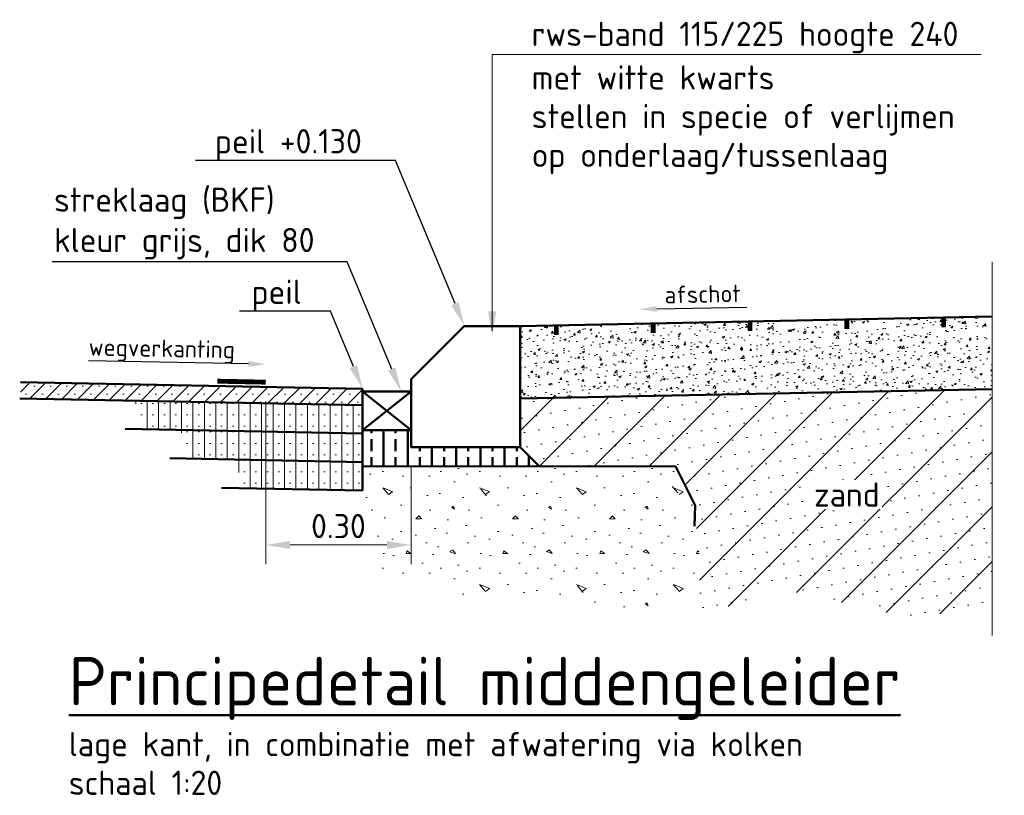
# Model space of a CAD drawing. Header units: metres. Extents: x -699 to 2316, y -1199 to 781.
# Tile 100 of 256: x -245.16 to -243.12, y -178.52 to -176.92. Entities that reach past the tile are written whole.
import ezdxf
from ezdxf import colors
from ezdxf.entities.mleader import LeaderData, LeaderLine
from ezdxf.enums import TextEntityAlignment as Align
from ezdxf.math import Vec2, Vec3

# ---------------------------------------------------------------- set-up
doc = ezdxf.new("R2010")
doc.units = ezdxf.units.M
doc.header["$PDMODE"] = 1
doc.linetypes.add('XX-AFBREEK', pattern=[7, 4, -1, 1, -1])
for name, color, linetype, lineweight in [('dp-nw-arcering', 253, 'Continuous', 18), ('N-WA-VH-VERHARDING_ASFALT-A-20', 252, 'Continuous', 18), ('N-WE-GW-GROND_ZAND_CUNETZAND-A', 7, 'Continuous', 18), ('N-WE-VH-KANTVERHARDING-GD', 210, 'Continuous', 50), ('N-WE-VH-VERHARDING_FUNDERING-A', 252, 'Continuous', 18), ('X-XX-AL-AFBREEKLIJN-G', 7, 'XX-AFBREEK', 18), ('X-XX-AL-M', 7, 'Continuous', 18), ('X-XX-AL-T18', 10, 'Continuous', 18), ('X-XX-AL-T25', 7, 'Continuous', 25), ('X-XX-AL-T50', 130, 'Continuous', 50)]:
    doc.layers.add(name, color=color, linetype=linetype, lineweight=lineweight)
doc.styles.add('NLCS-ISO', font='NLCS-ISO.ttf')
doc.styles.add('NLCS-ISO Standaard', font='NLCS-ISO.ttf')
doc.styles.add('NLCS-ISO-M20-T25', font='NLCS-ISO.ttf', dxfattribs={"height": 0.05})
doc.dimstyles.new('NLCS-M20-T25-PIJL_A_L2_H1', dxfattribs={"dimscale": 0.02, "dimtxt": 2.5, "dimasz": 2.5, "dimexe": 2, "dimexo": 2, "dimgap": 0.7, "dimtad": 1, "dimzin": 0, "dimdsep": 46, "dimtxsty": 'NLCS-ISO-M20-T25', "dimcen": 0, "dimdle": 2, "dimclrd": 256, "dimclre": 256, "dimclrt": 256, "dimadec": 1, "dimazin": 0, "dimtfac": 1, "dimtdec": 3, "dimtofl": 0, "dimtmove": 0, "dimatfit": 3, "dimfxl": 2, "dimtfillclr": 256, "dimtolj": 1, "dimtzin": 0, "dimlwd": -1, "dimlwe": -1, "dimarcsym": 0})

# ---------------------------------------------------------------- blocks, each defined once
blk = doc.blocks.new('RTW-L_ARR-v1')
at = {"color": 0, "linetype": 'ByBlock', "lineweight": 18}
blk.add_solid([(-5, 0.83), (-5, -0.83), (0, 0)], dxfattribs=at)
blk = doc.blocks.new('*D2197')
at = {"layer": 'Defpoints', "color": 0, "transparency": 16777216}
for p in [(-244.6482, -177.6656), (-244.3482, -177.7996), (-244.6482, -178.0019)]:
    blk.add_point(p, dxfattribs=at)
at = {"layer": 'X-XX-AL-M', "transparency": 16777216}
for p, q in [((-244.6482, -177.7056), (-244.6482, -178.0419)), ((-244.3482, -177.8396), (-244.3482, -178.0419)), ((-244.3982, -178.0019), (-244.5982, -178.0019))]:
    blk.add_line(p, q, dxfattribs=at)
for points in [[(-244.5982, -177.9936), (-244.5982, -178.0103), (-244.6482, -178.0019)], [(-244.3982, -177.9936), (-244.3982, -178.0103), (-244.3482, -178.0019)]]:
    blk.add_solid(points, dxfattribs=at)
at = {"layer": 'X-XX-AL-M', "transparency": 16777216, "insert": (-244.4982, -177.9629), "char_height": 0.05, "attachment_point": 5, "style": 'NLCS-ISO-M20-T25'}
blk.add_mtext('\\A1;0.30', dxfattribs=at)

msp = doc.modelspace()

# ---------------------------------------------------------------- hatches: boundary and pattern name
at = {"layer": 'dp-nw-arcering', "lineweight": 9}
h = msp.add_hatch(dxfattribs=at)
h.set_pattern_fill('MD-BETONDETAIL', color=8, scale=0.0125, angle=360, style=0, pattern_type=2)
h.set_pattern_definition([(50, (-244.12324, -177.699618), (0.0455462, -0.0039848), [0.0047625, -0.0523875]), (355, (-244.12324, -177.69962), (-0.0088107, 0.0477642), [0.00381, -0.04191]), (100.451, (-244.119443, -177.69995), (0.0367356, 0.0437792), [0.0040475, -0.0445225]), (46.184, (-244.12324, -177.68692), (0.0677698, -0.0105106), [0.0071437, -0.0785812]), (96.6356, (-244.11759, -177.687794), (0.059351, 0.0618564), [0.0060713, -0.0667838]), (351.184, (-244.12324, -177.68692), (0.059351, 0.0618563), [0.005715, -0.062865]), (21, (-244.11689, -177.690093), (0.0379037, -0.0255664), [0.0047625, -0.0523875]), (326, (-244.11689, -177.690093), (0.0154505, 0.046047), [0.00381, -0.04191]), (71.4514, (-244.11373, -177.692223), (0.0533541, 0.0204807), [0.0040475, -0.0445225]), (37.5, (-244.123239, -177.699618), (0.00077215, 0.02113876), [0, -0.041402, 0, -0.042545, 0, -0.04206875]), (7.5, (-244.123239, -177.699618), (0.0167049, 0.02504514), [0, -0.024257, 0, -0.0404495, 0, -0.01603375]), (327.5, (-244.1374, -177.699618), (0.03389765, -0.0014322), [0, -0.015875, 0, -0.04953, 0, -0.0657225]), (317.5, (-244.14375, -177.699618), (0.0370323, 0.0063566), [0, -0.0206375, 0, -0.032893, 0, -0.0466725])])
h.paths.add_polyline_path([(-243.1482, -177.5496), (-243.1482, -177.5321), (-244.1232, -177.5496), (-244.1232, -177.6996), (-243.1482, -177.6801), (-243.1482, -177.6361)])
at = {"layer": 'N-WA-VH-VERHARDING_ASFALT-A-20'}
h = msp.add_hatch(dxfattribs=at)
h.set_pattern_fill('VD-SMAB', color=256, scale=0.251999, angle=180, style=0, pattern_type=2)
h.set_pattern_definition([(225, (-40.703094, -31.0344), (0.0167053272, -0.0167053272), []), (225, (-40.7198, -31.0344), (0.0167053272, -0.0167053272), [0, -0.0236249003])])
h.paths.add_polyline_path([(-245.1551, -177.6655), (-245.1551, -177.6991), (-244.4482, -177.7132), (-244.4482, -177.6796)])
h = msp.add_hatch(dxfattribs=at)
h.set_pattern_fill('VD-STAB', color=256, scale=0.251999, angle=225, style=0, pattern_type=2)
h.set_pattern_definition([(270, (-40.703094, -31.0344), (0.0236249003, -6e-18), []), (270, (-40.714907, -31.046212), (0.0236249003, -6e-18), [0, -0.0236249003])])
h.paths.add_polyline_path([(-244.9199, -177.7038), (-244.8923, -177.7631), (-244.4482, -177.772), (-244.4482, -177.7132)])
h = msp.add_hatch(dxfattribs=at)
h.set_pattern_fill('VD-STAB', color=256, scale=0.251999, angle=225, style=0, pattern_type=2)
h.set_pattern_definition([(270, (-40.703094, -31.0932), (0.0236249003, -6e-18), []), (270, (-40.714907, -31.105012), (0.0236249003, -6e-18), [0, -0.0236249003])])
h.paths.add_polyline_path([(-244.8248, -177.7645), (-244.7973, -177.8238), (-244.4482, -177.8308), (-244.4482, -177.772)])
h = msp.add_hatch(dxfattribs=at)
h.set_pattern_fill('VD-STAB', color=256, scale=0.251999, angle=225, style=0, pattern_type=2)
h.set_pattern_definition([(270, (-40.703094, -31.152), (0.0236249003, -6e-18), []), (270, (-40.714907, -31.163813), (0.0236249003, -6e-18), [0, -0.0236249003])])
h.paths.add_polyline_path([(-244.7164, -177.8255), (-244.6889, -177.8848), (-244.4482, -177.8896), (-244.4482, -177.8308)])
at = {"layer": 'N-WE-GW-GROND_ZAND_CUNETZAND-A'}
h = msp.add_hatch(dxfattribs=at)
h.set_pattern_fill('GB-ZANDAANVULLEN', color=256, scale=0.02, style=0, pattern_type=2)
h.set_pattern_definition([(10, (-3, 0), (-0.0052094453, 0.0295442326), [0, -0.03]), (45, (-3, 0), (-0.056568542, 0.056568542), [])])
h.paths.add_polyline_path([(-243.1482, -177.8393), (-243.1482, -177.8394), (-243.1482, -177.7996), (-243.1482, -177.6996), (-243.1482, -177.6801), (-244.1232, -177.6996), (-244.1232, -177.7996), (-244.0835, -177.8394), (-243.9232, -177.8393), (-243.8022, -177.8392), (-243.7615, -177.9206), (-243.7488, -178.1457), (-243.5805, -178.094), (-243.3268, -178.1504), (-243.1482, -178.1347), (-243.1482, -178.0788), (-243.1482, -178.0612), (-243.1482, -178.1222), (-243.1482, -178.0518), (-243.1482, -177.9628), (-243.1482, -177.9206), (-243.1482, -177.84)])
at = {"layer": 'N-WE-VH-KANTVERHARDING-GD'}
h = msp.add_hatch(dxfattribs=at)
h.set_pattern_fill('ANSI33', color=256, scale=0.2, angle=45, style=0)
h.set_pattern_definition([(90, (-245.055114, -178.43317), (-0.05, 7e-18), []), (90, (-245.030114, -178.40817), (-0.05, 7e-18), [0.025, -0.0125])])
h.paths.add_polyline_path([(-244.1232, -177.7996), (-244.3482, -177.7996), (-244.3482, -177.7646), (-244.4482, -177.7646), (-244.4482, -177.7896), (-244.4482, -177.8397), (-244.3482, -177.8396), (-244.0835, -177.8394)])
at = {"layer": 'N-WE-VH-VERHARDING_FUNDERING-A'}
h = msp.add_hatch(dxfattribs=at)
h.set_pattern_fill('AVH-FUNDERING_GRANULAAT', color=256, scale=0.02, style=0, pattern_type=2)
h.set_pattern_definition([(0, (-243.91065, -177.86003), (0, 0.2), [0, -0.2]), (0, (-243.90865, -177.93003), (0, 0.2), [0, -0.2]), (0, (-243.90265, -177.82203), (0, 0.2), [0, -0.2]), (338.199, (-244.006653, -177.88403), (0.6, -0.2), [0.02154, -1.055492]), (216.87, (-243.986653, -177.89203), (0.6, 0.4), [0.01, -0.99]), (130.6013, (-243.994653, -177.89803), (1.0000001, -1.1999998), [0.018439, -1.82547]), (206.565, (-244.06065, -177.92203), (-0.2, -0.2), [0.00447, -0.44274]), (326.31, (-244.064653, -177.92403), (0.4, -0.2), [0.00721, -0.7139]), (108.435, (-244.05865, -177.92803), (-0.2, 0.4), [0.006325, -0.62613]), (225, (-243.93265, -177.94203), (-4e-17, -0.2), [0.008485, -0.274357]), (0, (-243.93865, -177.94803), (0.2, 0.2), [0.012, -0.188]), (135, (-243.92665, -177.94803), (-0.2, 2e-17), [0.008485, -0.274357]), (251.565, (-243.95665, -177.81403), (0.2, 0.4), [0.006325, -0.62613]), (0, (-243.95865, -177.82003), (0.2, 0.2), [0.01, -0.19]), (143.13, (-243.948653, -177.82003), (-0.6, 0.4), [0.01, -0.99]), (213.69, (-244.062653, -177.81203), (0.4, 0.2), [0.00721, -0.7139]), (341.565, (-244.06865, -177.81603), (-0.4, 0.2), [0.01265, -0.619806]), (126.87, (-244.056653, -177.82003), (0.4, -0.6), [0.01, -0.99]), (0, (-244.00465, -177.82003), (0, 0.2), [0, -0.2]), (0, (-244.05865, -177.87203), (0, 0.2), [0, -0.2]), (0, (-244.00265, -177.94603), (0, 0.2), [0, -0.2]), (0, (-243.94865, -177.88403), (0, 0.2), [0, -0.2]), (0, (-244.00665, -177.85003), (0, 0.2), [0, -0.2]), (0, (-244.05065, -177.84403), (0, 0.2), [0, -0.2]), (0, (-244.03265, -177.85603), (0, 0.2), [0, -0.2]), (0, (-244.04065, -177.90403), (0, 0.2), [0, -0.2]), (0, (-244.08865, -177.89603), (0, 0.2), [0, -0.2]), (0, (-244.08665, -177.85003), (0, 0.2), [0, -0.2]), (0, (-244.09265, -177.80603), (0, 0.2), [0, -0.2]), (0, (-244.03065, -177.79803), (0, 0.2), [0, -0.2]), (0, (-243.98665, -177.79003), (0, 0.2), [0, -0.2]), (0, (-243.91665, -177.79803), (0, 0.2), [0, -0.2]), (0, (-243.96465, -177.86003), (0, 0.2), [0, -0.2]), (0, (-243.98465, -177.82403), (0, 0.2), [0, -0.2]), (0, (-243.96865, -177.92003), (0, 0.2), [0, -0.2]), (0, (-244.02865, -177.93003), (0, 0.2), [0, -0.2]), (0, (-243.96865, -177.97403), (0, 0.2), [0, -0.2]), (0, (-244.03465, -177.96203), (0, 0.2), [0, -0.2]), (0, (-244.09865, -177.96803), (0, 0.2), [0, -0.2]), (0, (-244.07465, -177.97803), (0, 0.2), [0, -0.2]), (0, (-244.07265, -177.95003), (0, 0.2), [0, -0.2]), (0, (-243.93865, -177.98203), (0, 0.2), [0, -0.2]), (0, (-243.91465, -177.90003), (0, 0.2), [0, -0.2]), (0, (-243.92465, -177.84003), (0, 0.2), [0, -0.2]), (0, (-244.01665, -177.98403), (0, 0.2), [0, -0.2])])
h.paths.add_polyline_path([(-243.9161, -178.1369), (-243.7657, -178.1172), (-243.7559, -178.0681), (-243.7531, -178.0119), (-243.7629, -177.9628), (-243.7615, -177.9206), (-243.8022, -177.8392), (-244.3482, -177.8396), (-244.4482, -177.8397), (-244.4482, -177.8896), (-244.4317, -177.9724), (-244.4134, -178.0117), (-244.4261, -178.0512), (-244.2421, -178.1046), (-244.0973, -178.106)])

# ---------------------------------------------------------------- linework, layer by layer
at = {"layer": 'N-WE-VH-KANTVERHARDING-GD'}
for p, q in [((-244.1232, -177.5496), (-243.1482, -177.5301)), ((-244.4482, -177.6796), (-245.1551, -177.6655)), ((-244.3482, -177.6596), (-244.3482, -177.7996)), ((-244.3482, -177.6596), (-244.3482, -177.7996)), ((-244.4482, -177.7132), (-245.1565, -177.6991)), ((-245.1565, -177.6991), (-244.4482, -177.7132)), ((-244.4482, -177.6796), (-244.4482, -177.8896)), ((-244.3482, -177.6846), (-244.4482, -177.7646)), ((-244.4482, -177.6846), (-244.3482, -177.7646)), ((-244.1232, -177.6996), (-243.1482, -177.6801)), ((-244.9389, -177.7622), (-244.4482, -177.772)), ((-244.9389, -177.7622), (-244.4482, -177.772)), ((-244.4482, -177.772), (-244.9389, -177.7622)), ((-244.4482, -177.7896), (-244.4482, -177.8397)), ((-244.1232, -177.7996), (-244.0835, -177.8394)), ((-244.8462, -177.8229), (-244.4482, -177.8308)), ((-244.8462, -177.8229), (-244.4482, -177.8308)), ((-244.4482, -177.8308), (-244.8462, -177.8229)), ((-244.4482, -177.8397), (-243.8022, -177.8392)), ((-243.8022, -177.8392), (-243.7615, -177.9206)), ((-244.74, -177.8838), (-244.4482, -177.8896)), ((-244.74, -177.8838), (-244.4482, -177.8896)), ((-243.7615, -177.9206), (-243.7629, -177.9628))]:
    msp.add_line(p, q, dxfattribs=at)
at = {"layer": 'N-WE-VH-KANTVERHARDING-GD', "const_width": 0.01, "flags": 128}
for points in [[(-243.6482, -177.5401), (-243.6482, -177.5601)], [(-243.4482, -177.5361), (-243.4482, -177.5561)], [(-243.2482, -177.5321), (-243.2482, -177.5521)], [(-244.0482, -177.5481), (-244.0482, -177.5681)], [(-243.8482, -177.5441), (-243.8482, -177.5641)]]:
    msp.add_lwpolyline(points, dxfattribs=at)
at = {"layer": 'N-WE-VH-KANTVERHARDING-GD'}
for points in [[(-244.1232, -177.7996), (-244.3482, -177.7996), (-244.3482, -177.6596), (-244.2382, -177.5496), (-244.1232, -177.5496)], [(-244.4482, -177.7646), (-244.3482, -177.7646), (-244.3482, -177.6846), (-244.4482, -177.6846)]]:
    msp.add_lwpolyline(points, close=True, dxfattribs=at)
at = {"layer": 'N-WE-VH-KANTVERHARDING-GD', "const_width": 0.01}
msp.add_lwpolyline([(-244.6482, -177.6656), (-244.7482, -177.6636)], dxfattribs=at)
at = {"layer": 'X-XX-AL-AFBREEKLIJN-G'}
msp.add_line((-243.1482, -177.4173), (-243.1482, -178.1892), dxfattribs=at)
at = {"layer": 'X-XX-AL-M'}
msp.add_line((-244.1807, -177.5596), (-244.1807, -176.9886), dxfattribs=at)
msp.add_lwpolyline([(-243.1709, -176.9886), (-244.1807, -176.9886)], dxfattribs=at)
at = {"layer": 'X-XX-AL-T25'}
for points in [[(-243.8407, -177.5142), (-243.6546, -177.5105)], [(-244.684, -177.6279), (-245.0144, -177.6213)]]:
    msp.add_lwpolyline(points, dxfattribs=at)
for points in [[(-243.8406, -177.5202), (-243.8767, -177.5149), (-243.8408, -177.5082)], [(-244.6839, -177.6219), (-244.6481, -177.6286), (-244.6842, -177.6339)]]:
    msp.add_solid(points, dxfattribs=at)

# ---------------------------------------------------------------- block references
at = {"layer": 'X-XX-AL-M', "xscale": 0.01000000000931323, "yscale": 0.01000000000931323, "zscale": 0.01000000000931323, "rotation": 269.9999998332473}
msp.add_blockref('RTW-L_ARR-v1', (-244.1807, -177.5696), dxfattribs=at)

# ---------------------------------------------------------------- texts
at = {"layer": 'X-XX-AL-M', "style": 'NLCS-ISO Standaard'}
for s, p in [('rws-band 115/225 hoogte 240', (-244.0991, -176.9711)), ('met witte kwarts', (-244.0991, -177.0611)), ('stellen in specie of verlijmen ', (-244.0991, -177.1411)), ('op onderlaag/tussenlaag', (-244.0991, -177.2211))]:
    msp.add_text(s, height=0.05, dxfattribs=at).set_placement(p)
at = {"layer": 'X-XX-AL-T18', "style": 'NLCS-ISO Standaard'}
for s, rotation, p in [('afschot', 1.1458, (-243.8243, -177.5139)), ('wegverkanting', 358.8542, (-245.0144, -177.6213))]:
    msp.add_text(s, height=0.036, rotation=rotation, dxfattribs=at).set_placement(p, align=Align.BOTTOM_LEFT)
at = {"layer": 'X-XX-AL-T25', "style": 'NLCS-ISO'}
for s, p in [('lage kant, in combinatie met afwatering via kolken', (-245.0551, -178.4382)), ('schaal 1:20', (-245.0551, -178.5182))]:
    msp.add_text(s, height=0.05, dxfattribs=at).set_placement(p)
at = {"layer": 'X-XX-AL-T50', "style": 'NLCS-ISO'}
msp.add_text('%%UPrincipedetail middengeleider', height=0.1, dxfattribs=at).set_placement((-245.0551, -178.3332))

# ---------------------------------------------------------------- dimensions: what is measured, and where the dimension line sits
at = {"layer": 'X-XX-AL-M'}
dim = msp.add_linear_dim(base=(-244.6482, -178.0019), p1=(-244.3482, -177.7996), p2=(-244.6482, -177.6656), angle=180, dimstyle='NLCS-M20-T25-PIJL_A_L2_H1', override={"dimtmove": 1}, dxfattribs=at)
dim.commit()
dim.dimension.update_dxf_attribs({"geometry": '*D2197', "text_midpoint": (-244.4982, -177.9629)})

# ---------------------------------------------------------------- leaders
at = {"layer": 'X-XX-AL-T25'}
ml = msp.add_multileader_mtext('Standard', dxfattribs=at)
ml.set_content('peil +0.130', color=256, style='NLCS-ISO-M20-T25')
ml.set_leader_properties(color=256, linetype='ByLayer', lineweight=-1)
ml.build(insert=Vec2(0, 0))
ml.multileader.update_dxf_attribs({"text_left_attachment_type": 5, "text_right_attachment_type": 5, "dogleg_length": 0.05, "arrow_head_size": 0.05})
ctx = ml.context
ctx.base_point, ctx.char_height, ctx.arrow_head_size, ctx.landing_gap_size, ctx.plane_origin = Vec3(-244.7715, -177.2079), 0.05, 0.05, 0.018, Vec3(-10.1769, 0.2832)
ctx.left_attachment, ctx.right_attachment = 5, 5
notes = []
notes.append((ctx, [(0, (1, 1, 0), (-244.3805, -177.2079), (-1, 0), 0.05, [(0, [(-244.2382, -177.5496)], 0, [])])]))
ctx.mtext.insert, ctx.mtext.flow_direction = Vec3(-244.7535, -177.1429), 5
ml = msp.add_multileader_mtext('Standard', dxfattribs=at)
ml.set_content('streklaag (BKF)\\Pkleur grijs, dik 80', color=256, style='NLCS-ISO-M20-T25')
ml.set_leader_properties(color=256, linetype='ByLayer', lineweight=-1)
ml.build(insert=Vec2(0, 0))
ml.multileader.update_dxf_attribs({"text_left_attachment_type": 5, "text_right_attachment_type": 5, "dogleg_length": 0.05, "arrow_head_size": 0.05})
ctx = ml.context
ctx.base_point, ctx.char_height, ctx.arrow_head_size, ctx.landing_gap_size, ctx.plane_origin = Vec3(-245.1035, -177.4169), 0.05, 0.05, 0.018, Vec3(-10.9541, 0.1197)
ctx.left_attachment, ctx.right_attachment = 5, 5
notes.append((ctx, [(0, (1, 1, 0), (-244.48, -177.4169), (-1, 0), 0.05, [(0, [(-244.3688, -177.6846)], 0, [])])]))
ctx.mtext.insert, ctx.mtext.flow_direction = Vec3(-245.0855, -177.2636), 5
ml = msp.add_multileader_mtext('Standard', dxfattribs=at)
ml.set_content('peil', color=256, style='NLCS-ISO-M20-T25')
ml.set_leader_properties(color=256, linetype='ByLayer', lineweight=-1)
ml.build(insert=Vec2(0, 0))
ml.multileader.update_dxf_attribs({"text_left_attachment_type": 5, "text_right_attachment_type": 5, "dogleg_length": 0.05, "arrow_head_size": 0.05})
ctx = ml.context
ctx.base_point, ctx.char_height, ctx.arrow_head_size, ctx.landing_gap_size, ctx.plane_origin = Vec3(-244.6959, -177.519), 0.05, 0.05, 0.018, Vec3(-10.5604, 0)
ctx.left_attachment, ctx.right_attachment = 5, 5
notes.append((ctx, [(0, (1, 1, 0), (-244.5149, -177.519), (-1, 0), 0.05, [(0, [(-244.4482, -177.6796)], 0, [])])]))
ctx.mtext.insert, ctx.mtext.flow_direction = Vec3(-244.6779, -177.454), 5
for ctx, leaders in notes:
    for number, flags, end, landing, length, lines in leaders:
        leader = LeaderData()
        leader.index, (leader.has_last_leader_line, leader.has_dogleg_vector, leader.attachment_direction) = number, flags
        leader.last_leader_point, leader.dogleg_vector, leader.dogleg_length = Vec3(end), Vec3(landing), length
        for number, points, colour, breaks in lines:
            line = LeaderLine()
            line.index, line.vertices, line.color, line.breaks = number, Vec3.list(points), colors.encode_raw_color(colour), breaks
            leader.lines.append(line)
        ctx.leaders.append(leader)

# ---------------------------------------------------------------- next in the draw order: texts
at = {"layer": 'X-XX-AL-T25', "insert": (-243.4482, -177.8978), "char_height": 0.05, "attachment_point": 5, "style": 'NLCS-ISO', "bg_fill": 3, "box_fill_scale": 1.1, "bg_fill_color": 256, "bg_fill_transparency": 0}
msp.add_mtext('zand', dxfattribs=at)

doc.saveas('drawing.dxf')
